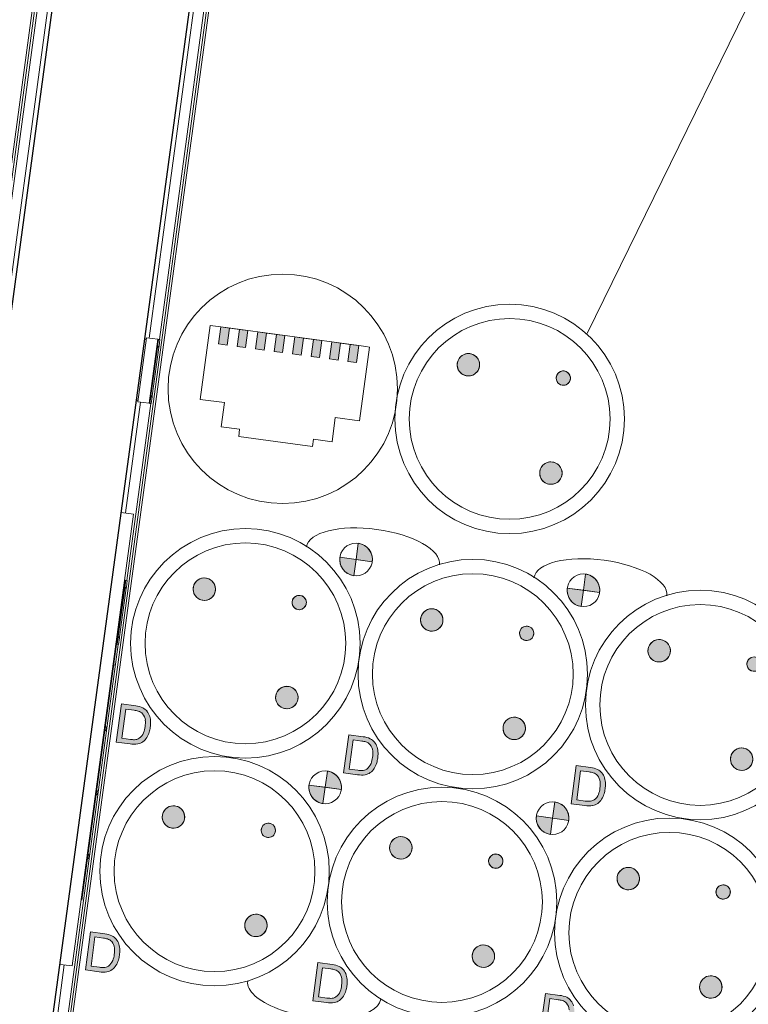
# Model space of a CAD drawing. Header units: millimetres. Extents: x -2845 to 74565, y -36590 to 13748.
# Tile 35 of 53: x 49202 to 49710, y -26512 to -25826. Entities that reach past the tile are written whole.
import ezdxf

# ---------------------------------------------------------------- set-up
doc = ezdxf.new("R2010")
doc.units = ezdxf.units.MM
for name, color, linetype, lineweight in [('A-DETL-GENF', 7, 'Continuous', 18), ('A-FLOR-HRAL', 7, 'Continuous', 18), ('A-WALL', 7, 'Continuous', 25), ('CABLES', 7, 'Continuous', 18), ('INSTAL ELECTRIQUE', 7, 'Continuous', 18)]:
    doc.layers.add(name, color=color, linetype=linetype, lineweight=lineweight)

# ---------------------------------------------------------------- blocks, each defined once
blk = doc.blocks.new('Garde-corps - Garde-corps-509925-2021_015_1111_DCE_1_50_N0 FINI_CFO_PCN')
at = {"layer": 'A-FLOR-HRAL'}
for p, q in [((-3877.39, -26047.83), (-3606.78, -24050.43)), ((-4428.55, -30182.04), (-3599.18, -24060.41)), ((-3870.33, -26048.78), (-3600.67, -24058.45)), ((-4426.69, -30180.62), (-3597.76, -24062.27)), ((-3871.06, -26054.22), (-3870.96, -26053.44)), ((-3893.9, -26169.71), (-3883.43, -26092.42)), ((-3893.08, -26216.75), (-3876.37, -26093.38)), ((-3875.74, -26088.72), (-3875.63, -26087.93)), ((-3893.82, -26222.19), (-3893.71, -26221.41)), ((-3898.49, -26256.68), (-3898.39, -26255.9)), ((-4000.49, -27009.51), (-3899.12, -26261.34)), ((-4001.31, -26962.47), (-3936.59, -26484.83))]:
    blk.add_line(p, q, dxfattribs=at)
blk = doc.blocks.new('Garde-corps - Garde-corps-510088-2021_015_1111_DCE_1_50_N0 FINI_CFO_PCN')
at = {"layer": 'A-FLOR-HRAL'}
for p, q in [((-3706.86, -24036.87), (-4031.18, -26430.64)), ((-3718.7, -24045.89), (-4547.63, -30164.24)), ((-3716.84, -24044.47), (-4546.21, -30166.1)), ((-3714.88, -24042.98), (-4038.24, -26429.69))]:
    blk.add_line(p, q, dxfattribs=at)
blk = doc.blocks.new('B02_ARC_rvt-1-2021_015_1111_DCE_1_50_N0 FINI_CFO_PCN')
at = {"layer": 'A-WALL'}
for p, q in [((-3701.81, -24021.9), (-4536.04, -30179.45)), ((-4441.9, -30192.2), (-3607.67, -24034.66))]:
    blk.add_line(p, q, dxfattribs=at)
at = {"layer": 'A-FLOR-HRAL', "lineweight": 18}
for name in ['Garde-corps - Garde-corps-510088-2021_015_1111_DCE_1_50_N0 FINI_CFO_PCN', 'Garde-corps - Garde-corps-509925-2021_015_1111_DCE_1_50_N0 FINI_CFO_PCN']:
    blk.add_blockref(name, (0, 0), dxfattribs=at)
blk = doc.blocks.new('603_10POSTES_CLS_PUI_LEGRAND - 6X PC2P_T_45__A_D _ 2X PC2P_T_45__A _ 2X RJ45-6728498-2021_015_1111_DCE_1_50_N0 FINI_CFO_PCN')
at = {"layer": 'A-DETL-GENF'}
h = blk.add_hatch(color=256, dxfattribs=at)
h.paths.add_polyline_path([(-160.35, -30.44), (-158.96, -34.86), (-156.28, -37.71), (-152.57, -39.46), (-147.06, -40.16), (-141.55, -39.46), (-137.84, -37.71), (-135.16, -34.86), (-133.8, -30.64), (-133.64, -28.11), (-133.64, -18), (-160.46, -18), (-160.46, -27.7)])
h.paths.add_polyline_path([(-157.12, -30.34), (-157.31, -27.52), (-157.31, -21.55), (-136.81, -21.55), (-137.25, -31.51), (-138.47, -33.56), (-141.1, -35.51), (-144.84, -36.42), (-149.28, -36.42), (-153.02, -35.51), (-155.65, -33.56), (-156.87, -31.51)])
h = blk.add_hatch(color=256, dxfattribs=at)
h.paths.add_polyline_path([(-0.04, -30.44), (1.35, -34.86), (4.03, -37.71), (7.74, -39.46), (13.25, -40.16), (18.77, -39.46), (22.47, -37.71), (25.15, -34.86), (26.51, -30.64), (26.67, -28.11), (26.67, -18), (-0.15, -18), (-0.15, -27.7)])
h.paths.add_polyline_path([(3.19, -30.34), (3, -27.52), (3, -21.55), (23.5, -21.55), (23.06, -31.51), (21.84, -33.56), (19.21, -35.51), (15.47, -36.42), (11.03, -36.42), (7.29, -35.51), (4.66, -33.56), (3.44, -31.51)])
for points in [[(-54.4, -64.55), (-53.35, -68.46), (-52.11, -70.09), (-48.6, -72.11), (-46.57, -72.38), (-42.66, -71.33), (-41.04, -70.09), (-39.02, -66.58), (-38.75, -64.55), (-39.8, -60.64), (-42.66, -57.78), (-46.57, -56.73), (-48.6, -57), (-52.11, -59.02), (-53.35, -60.64)], [(105.91, -64.55), (106.96, -68.46), (108.2, -70.09), (111.71, -72.11), (113.74, -72.38), (117.65, -71.33), (119.27, -70.09), (121.29, -66.58), (121.56, -64.55), (120.51, -60.64), (117.65, -57.78), (113.74, -56.73), (111.71, -57), (108.2, -59.02), (106.96, -60.64)], [(-121.55, -131.71), (-121.28, -133.73), (-119.26, -137.24), (-115.75, -139.26), (-113.73, -139.53), (-109.82, -138.48), (-106.95, -135.62), (-105.9, -131.71), (-106.95, -127.79), (-108.2, -126.17), (-111.7, -124.15), (-115.75, -124.15), (-119.26, -126.17), (-121.28, -129.68)], [(-51.92, -131.36), (-51.25, -133.86), (-49.42, -135.69), (-46.92, -136.36), (-43.38, -134.9), (-41.92, -131.36), (-43.38, -127.83), (-45.62, -126.53), (-49.42, -127.03), (-51.25, -128.86)], [(38.76, -131.71), (39.03, -133.73), (41.05, -137.24), (44.56, -139.26), (46.58, -139.53), (50.5, -138.48), (53.36, -135.62), (54.41, -131.71), (53.36, -127.79), (52.12, -126.17), (48.61, -124.15), (44.56, -124.15), (41.05, -126.17), (39.03, -129.68)], [(108.39, -131.36), (109.06, -133.86), (110.89, -135.69), (113.39, -136.36), (116.93, -134.9), (118.39, -131.36), (116.93, -127.83), (114.69, -126.53), (110.89, -127.03), (109.06, -128.86)], [(-23.27, -166.6), (-11.87, -166.6), (-11.87, -155.2), (-14.82, -155.58), (-17.57, -156.72), (-19.93, -158.54), (-21.74, -160.9), (-22.88, -163.65)], [(137.05, -166.6), (148.44, -166.6), (148.44, -155.2), (145.49, -155.58), (142.74, -156.72), (140.38, -158.54), (138.57, -160.9), (137.43, -163.65)], [(-11.87, -178), (-8.92, -177.61), (-6.16, -176.47), (-3.8, -174.66), (-1.99, -172.3), (-0.85, -169.55), (-0.46, -166.6), (-11.87, -166.6)], [(148.44, -178), (151.4, -177.61), (154.15, -176.47), (156.51, -174.66), (158.52, -171.82), (159.46, -169.55), (159.85, -166.6), (148.44, -166.6), (148.44, -173)], [(-54.4, -224.55), (-53.35, -228.46), (-52.11, -230.09), (-48.6, -232.11), (-46.57, -232.38), (-42.66, -231.33), (-41.04, -230.09), (-39.02, -226.58), (-38.75, -224.55), (-39.8, -220.64), (-42.66, -217.78), (-46.57, -216.73), (-48.6, -217), (-52.11, -219.02), (-53.35, -220.64)], [(105.91, -224.55), (106.96, -228.46), (108.2, -230.09), (111.71, -232.11), (113.74, -232.38), (117.65, -231.33), (119.27, -230.09), (121.29, -226.58), (121.56, -224.55), (120.51, -220.64), (117.65, -217.78), (113.74, -216.73), (111.71, -217), (108.2, -219.02), (106.96, -220.64)], [(-121.55, -291.71), (-121.28, -293.73), (-119.26, -297.24), (-115.75, -299.26), (-113.73, -299.53), (-109.82, -298.48), (-106.95, -295.62), (-105.9, -291.71), (-106.95, -287.79), (-108.2, -286.17), (-111.7, -284.15), (-115.75, -284.15), (-119.26, -286.17), (-121.28, -289.68)], [(-51.92, -291.36), (-51.25, -293.86), (-49.42, -295.69), (-46.92, -296.36), (-43.38, -294.9), (-41.92, -291.36), (-43.38, -287.83), (-45.62, -286.53), (-49.42, -287.03), (-51.25, -288.86)], [(38.76, -291.71), (39.03, -293.73), (41.05, -297.24), (44.56, -299.26), (46.58, -299.53), (50.5, -298.48), (53.36, -295.62), (54.41, -291.71), (53.36, -287.79), (52.12, -286.17), (48.61, -284.15), (44.56, -284.15), (41.05, -286.17), (39.03, -289.68)], [(108.39, -291.36), (109.06, -293.86), (110.89, -295.69), (113.39, -296.36), (116.93, -294.9), (118.39, -291.36), (116.93, -287.83), (114.69, -286.53), (110.89, -287.03), (109.06, -288.86)], [(-23.27, -326.6), (-11.87, -326.6), (-11.87, -315.2), (-14.82, -315.58), (-17.57, -316.72), (-19.93, -318.54), (-21.74, -320.9), (-22.88, -323.65)], [(137.05, -326.6), (148.44, -326.6), (148.44, -315.2), (145.49, -315.58), (142.74, -316.72), (140.38, -318.54), (138.57, -320.9), (137.43, -323.65)], [(-11.87, -338), (-8.92, -337.61), (-6.16, -336.47), (-3.8, -334.66), (-1.99, -332.3), (-0.85, -329.55), (-0.46, -326.6), (-11.87, -326.6)], [(148.44, -338), (151.4, -337.61), (154.15, -336.47), (156.51, -334.66), (158.32, -332.3), (159.46, -329.55), (159.85, -326.6), (148.44, -326.6)], [(-54.4, -384.55), (-53.35, -388.46), (-52.11, -390.09), (-48.6, -392.11), (-46.57, -392.38), (-42.66, -391.33), (-41.04, -390.09), (-39.02, -386.58), (-38.75, -384.55), (-39.8, -380.64), (-42.66, -377.78), (-46.57, -376.73), (-48.6, -377), (-52.11, -379.02), (-53.35, -380.64)], [(105.91, -384.55), (106.96, -388.46), (108.2, -390.09), (111.71, -392.11), (113.74, -392.38), (117.65, -391.33), (119.27, -390.09), (121.29, -386.58), (121.56, -384.55), (120.51, -380.64), (117.65, -377.78), (113.74, -376.73), (111.71, -377), (108.2, -379.02), (106.96, -380.64)], [(-121.55, -451.71), (-121.28, -453.73), (-119.26, -457.24), (-115.75, -459.26), (-113.73, -459.53), (-109.82, -458.48), (-106.95, -455.62), (-105.9, -451.71), (-106.95, -447.79), (-108.2, -446.17), (-111.7, -444.15), (-115.75, -444.15), (-119.26, -446.17), (-121.28, -449.68)], [(38.76, -451.71), (39.03, -453.73), (41.05, -457.24), (44.56, -459.26), (46.58, -459.53), (50.5, -458.48), (53.36, -455.62), (54.41, -451.71), (53.36, -447.79), (52.12, -446.17), (48.61, -444.15), (44.56, -444.15), (41.05, -446.17), (39.03, -449.68)], [(-51.92, -451.36), (-51.25, -453.86), (-49.42, -455.69), (-46.92, -456.36), (-43.38, -454.9), (-41.92, -451.36), (-43.38, -447.83), (-45.62, -446.53), (-49.42, -447.03), (-51.25, -448.86)], [(108.39, -451.36), (109.06, -453.86), (110.89, -455.69), (113.39, -456.36), (116.93, -454.9), (118.39, -451.36), (116.93, -447.83), (114.69, -446.53), (110.89, -447.03), (109.06, -448.86)]]:
    blk.add_hatch(color=256, dxfattribs=at).paths.add_polyline_path(points)
h = blk.add_hatch(color=256, dxfattribs=at)
h.paths.add_polyline_path([(-160.35, -190.44), (-158.96, -194.86), (-156.28, -197.71), (-152.57, -199.46), (-147.06, -200.16), (-141.55, -199.46), (-137.84, -197.71), (-135.16, -194.86), (-133.8, -190.64), (-133.64, -188.11), (-133.64, -178), (-160.46, -178), (-160.46, -187.7)])
h.paths.add_polyline_path([(-157.12, -190.34), (-157.31, -187.52), (-157.31, -181.55), (-136.81, -181.55), (-137.25, -191.51), (-138.47, -193.56), (-141.1, -195.51), (-144.84, -196.42), (-149.28, -196.42), (-153.02, -195.51), (-155.65, -193.56), (-156.87, -191.51)])
h = blk.add_hatch(color=256, dxfattribs=at)
h.paths.add_polyline_path([(-0.04, -190.44), (1.35, -194.86), (4.03, -197.71), (7.74, -199.46), (13.25, -200.16), (18.77, -199.46), (22.47, -197.71), (25.15, -194.86), (26.51, -190.64), (26.67, -187.26), (26.67, -178), (-0.15, -178), (-0.04, -190.39)])
h.paths.add_polyline_path([(3.19, -190.34), (3, -187.52), (3, -181.55), (23.5, -181.55), (23.06, -191.51), (21.84, -193.56), (19.21, -195.51), (15.47, -196.42), (11.03, -196.42), (7.29, -195.51), (4.66, -193.56), (3.44, -191.51)])
h = blk.add_hatch(color=256, dxfattribs=at)
h.paths.add_polyline_path([(-160.35, -350.44), (-158.96, -354.86), (-156.28, -357.71), (-152.57, -359.46), (-147.06, -360.16), (-141.55, -359.46), (-137.84, -357.71), (-135.16, -354.86), (-133.8, -350.64), (-133.64, -348.11), (-133.64, -338), (-160.46, -338), (-160.46, -347.7)])
h.paths.add_polyline_path([(-157.12, -350.34), (-157.31, -347.52), (-157.31, -341.55), (-136.81, -341.55), (-137.25, -351.51), (-138.47, -353.56), (-141.1, -355.51), (-144.84, -356.42), (-149.28, -356.42), (-153.02, -355.51), (-155.65, -353.56), (-156.87, -351.51)])
h = blk.add_hatch(color=256, dxfattribs=at)
h.paths.add_polyline_path([(-0.04, -350.44), (1.35, -354.86), (4.03, -357.71), (7.74, -359.46), (13.25, -360.16), (18.77, -359.46), (22.47, -357.71), (25.15, -354.86), (26.51, -350.64), (26.67, -348.11), (26.67, -338), (-0.15, -338), (-0.15, -347.7)])
h.paths.add_polyline_path([(3.19, -350.34), (3, -347.52), (3, -341.55), (23.5, -341.55), (23.06, -351.51), (21.84, -353.56), (19.21, -355.51), (15.47, -356.42), (11.03, -356.42), (7.29, -355.51), (4.66, -353.56), (3.44, -351.51)])
for p, q in [((-160.46, -18), (-160.46, -27.7)), ((-133.64, -18), (-160.46, -18)), ((-133.64, -28.11), (-133.64, -18)), ((-0.15, -18), (-0.15, -27.7)), ((26.67, -18), (-0.15, -18)), ((26.67, -28.11), (26.67, -18)), ((-157.31, -21.55), (-136.81, -21.55)), ((-157.31, -27.52), (-157.31, -21.55)), ((-136.81, -21.55), (-136.81, -27.52)), ((3, -21.55), (23.5, -21.55)), ((3, -27.52), (3, -21.55)), ((23.5, -21.55), (23.5, -27.52)), ((-11.87, -178), (-11.87, -155.19)), ((-11.87, -166.6), (-11.87, -155.2)), ((148.44, -178), (148.44, -155.19)), ((148.44, -166.6), (148.44, -155.2)), ((-23.27, -166.6), (-11.87, -166.6)), ((-0.46, -166.6), (-11.87, -166.6)), ((-11.87, -166.6), (-11.87, -178)), ((137.05, -166.6), (148.44, -166.6)), ((159.85, -166.6), (148.44, -166.6)), ((148.44, -166.6), (148.44, -178)), ((-160.46, -178), (-160.46, -187.7)), ((-133.64, -178), (-160.46, -178)), ((-133.64, -188.11), (-133.64, -178)), ((-0.15, -178), (-0.15, -187.7)), ((26.67, -178), (-0.15, -178)), ((26.67, -188.11), (26.67, -178)), ((-157.31, -181.55), (-136.81, -181.55)), ((-157.31, -187.52), (-157.31, -181.55)), ((-136.81, -181.55), (-136.81, -187.52)), ((3, -181.55), (23.5, -181.55)), ((3, -187.52), (3, -181.55)), ((23.5, -181.55), (23.5, -187.52)), ((-11.87, -338), (-11.87, -315.19)), ((-11.87, -326.6), (-11.87, -315.2)), ((148.44, -338), (148.44, -315.19)), ((148.44, -326.6), (148.44, -315.2)), ((-23.27, -326.6), (-11.87, -326.6)), ((-0.46, -326.6), (-11.87, -326.6)), ((-11.87, -326.6), (-11.87, -338)), ((137.05, -326.6), (148.44, -326.6)), ((159.85, -326.6), (148.44, -326.6)), ((148.44, -326.6), (148.44, -338)), ((-133.64, -338), (-160.46, -338)), ((-157.31, -341.55), (-136.81, -341.55)), ((-136.81, -341.55), (-136.81, -347.52)), ((-133.64, -348.11), (-133.64, -338)), ((-0.15, -338), (-0.15, -347.7)), ((26.67, -338), (-0.15, -338)), ((3, -341.55), (23.5, -341.55)), ((3, -347.52), (3, -341.55)), ((23.5, -341.55), (23.5, -347.52)), ((26.67, -348.11), (26.67, -338))]:
    blk.add_line(p, q, dxfattribs=at)
for centre, radius in [((-80.15, -98), 80), ((80.16, -98), 80), ((-80.15, -98), 70), ((80.16, -98), 70), ((-46.57, -64.55), 7.82), ((113.74, -64.55), 7.82), ((-113.73, -131.71), 7.82), ((-46.92, -131.36), 5), ((46.58, -131.71), 7.82), ((113.39, -131.36), 5), ((-11.87, -166.6), 11.4), ((148.44, -166.6), 11.4), ((-80.15, -258), 80), ((80.16, -258), 80), ((-80.15, -258), 70), ((80.16, -258), 70), ((-46.57, -224.55), 7.82), ((113.74, -224.55), 7.82), ((-113.73, -291.71), 7.82), ((-46.92, -291.36), 5), ((46.58, -291.71), 7.82), ((113.39, -291.36), 5), ((-11.87, -326.6), 11.4), ((148.44, -326.6), 11.4), ((-80.15, -418), 80), ((80.16, -418), 80), ((-80.15, -418), 70), ((80.16, -418), 70), ((-46.57, -384.55), 7.82), ((113.74, -384.55), 7.82), ((-113.73, -451.71), 7.82), ((46.58, -451.71), 7.82), ((-46.92, -451.36), 5), ((113.39, -451.36), 5)]:
    blk.add_circle(centre, radius, dxfattribs=at)
for centre, radius, start, end in [((-144.51, -28.41), 15.97, 177.45922, 197.13267), ((-151.69, -30.42), 8.52, 198.44327, 224.39986), ((-137.74, -27.65), 19.57, 179.61776, 187.89761), ((-151.57, -29.75), 5.59, 186.11153, 223.01632), ((-149.5, -28.01), 8.29, 222.03694, 256.25499), ((-144.62, -28.01), 8.29, 283.74501, 317.96306), ((-142.55, -29.75), 5.59, 316.98368, 353.88847), ((-156.38, -27.65), 19.57, 352.10239, 0.38224), ((-142.43, -30.42), 8.52, 315.60014, 341.55673), ((-149.61, -28.41), 15.97, 342.86733, 1.05339), ((15.81, -28.41), 15.97, 177.45922, 197.13267), ((8.62, -30.42), 8.52, 198.44327, 224.39986), ((22.57, -27.65), 19.57, 179.61776, 187.89761), ((8.75, -29.75), 5.59, 186.11153, 223.01632), ((10.81, -28.01), 8.29, 222.03694, 256.25499), ((15.69, -28.01), 8.29, 283.74501, 317.96306), ((17.76, -29.75), 5.59, 316.98368, 353.88847), ((3.93, -27.65), 19.57, 352.10239, 0.38224), ((17.88, -30.42), 8.52, 315.60014, 341.55673), ((10.7, -28.41), 15.97, 342.86733, 1.05339), ((-150.42, -29.6), 10, 222.66184, 245.65017), ((-147.95, -24.22), 15.93, 245.52813, 260.68689), ((-147.44, -18.37), 18.14, 257.16704, 271.19003), ((-147.36, -18.47), 21.69, 261.60098, 270.77949), ((-146.68, -18.37), 18.14, 268.80997, 282.83296), ((-146.76, -18.47), 21.69, 269.22051, 278.39902), ((-146.17, -24.22), 15.93, 279.31311, 294.47187), ((-143.7, -29.6), 10, 294.34983, 317.33816), ((9.89, -29.6), 10, 222.66184, 245.65017), ((12.37, -24.22), 15.93, 245.52813, 260.68689), ((12.87, -18.37), 18.14, 257.16704, 271.19003), ((12.96, -18.47), 21.69, 261.60098, 270.77949), ((13.63, -18.37), 18.14, 268.80997, 282.83296), ((13.55, -18.47), 21.69, 269.22051, 278.39902), ((14.14, -24.22), 15.93, 279.31311, 294.47187), ((16.61, -29.6), 10, 294.34983, 317.33816), ((-46.57, -64.55), 7.82, 45, 225), ((-46.57, -64.55), 7.82, 225, 45), ((113.74, -64.55), 7.82, 45, 225), ((113.74, -64.55), 7.82, 225, 45), ((-113.73, -131.71), 7.82, 45, 225), ((-113.73, -131.71), 7.82, 225, 45), ((-46.92, -131.36), 5, 45, 225), ((-46.92, -131.36), 5, 225, 45), ((46.58, -131.71), 7.82, 45, 225), ((46.58, -131.71), 7.82, 225, 45), ((113.39, -131.36), 5, 45, 225), ((113.39, -131.36), 5, 225, 45), ((-11.87, -166.6), 11.4, 90, 180), ((148.44, -166.6), 11.4, 90, 180), ((-11.87, -166.6), 11.4, 270, 0), ((148.44, -166.6), 11.4, 270, 0), ((-144.51, -188.41), 15.97, 177.45922, 197.13267), ((-137.74, -187.65), 19.57, 179.61776, 187.89761), ((-151.57, -189.75), 5.59, 186.11153, 223.01632), ((-142.55, -189.75), 5.59, 316.98368, 353.88847), ((-156.38, -187.65), 19.57, 352.10239, 0.38224), ((-149.61, -188.41), 15.97, 342.86733, 1.05339), ((15.81, -188.41), 15.97, 177.45922, 197.13267), ((22.57, -187.65), 19.57, 179.61776, 187.89761), ((8.75, -189.75), 5.59, 186.11153, 223.01632), ((17.76, -189.75), 5.59, 316.98368, 353.88847), ((3.93, -187.65), 19.57, 352.10239, 0.38224), ((10.7, -188.41), 15.97, 342.86733, 1.05339), ((-151.69, -190.42), 8.52, 198.44327, 224.39986), ((-150.42, -189.6), 10, 222.66184, 245.65017), ((-149.5, -188.01), 8.29, 222.03694, 256.25499), ((-147.95, -184.22), 15.93, 245.52813, 260.68689), ((-147.44, -178.37), 18.14, 257.16704, 271.19003), ((-146.68, -178.37), 18.14, 268.80997, 282.83296), ((-146.17, -184.22), 15.93, 279.31311, 294.47187), ((-144.62, -188.01), 8.29, 283.74501, 317.96306), ((-143.7, -189.6), 10, 294.34983, 317.33816), ((-142.43, -190.42), 8.52, 315.60014, 341.55673), ((8.62, -190.42), 8.52, 198.44327, 224.39986), ((9.89, -189.6), 10, 222.66184, 245.65017), ((10.81, -188.01), 8.29, 222.03694, 256.25499), ((12.37, -184.22), 15.93, 245.52813, 260.68689), ((12.87, -178.37), 18.14, 257.16704, 271.19003), ((13.63, -178.37), 18.14, 268.80997, 282.83296), ((14.14, -184.22), 15.93, 279.31311, 294.47187), ((15.69, -188.01), 8.29, 283.74501, 317.96306), ((16.61, -189.6), 10, 294.34983, 317.33816), ((17.88, -190.42), 8.52, 315.60014, 341.55673), ((-147.36, -178.47), 21.69, 261.60098, 270.77949), ((-146.76, -178.47), 21.69, 269.22051, 278.39902), ((12.96, -178.47), 21.69, 261.60098, 270.77949), ((13.55, -178.47), 21.69, 269.22051, 278.39902), ((-46.57, -224.55), 7.82, 45, 225), ((-46.57, -224.55), 7.82, 225, 45), ((113.74, -224.55), 7.82, 45, 225), ((113.74, -224.55), 7.82, 225, 45), ((-113.73, -291.71), 7.82, 45, 225), ((-113.73, -291.71), 7.82, 225, 45), ((-46.92, -291.36), 5, 45, 225), ((-46.92, -291.36), 5, 225, 45), ((46.58, -291.71), 7.82, 45, 225), ((46.58, -291.71), 7.82, 225, 45), ((113.39, -291.36), 5, 45, 225), ((113.39, -291.36), 5, 225, 45), ((-11.87, -326.6), 11.4, 90, 180), ((148.44, -326.6), 11.4, 90, 180), ((-11.87, -326.6), 11.4, 270, 0), ((148.44, -326.6), 11.4, 270, 0), ((-156.38, -347.65), 19.57, 352.10239, 0.38224), ((-149.61, -348.41), 15.97, 342.86733, 1.05339), ((15.81, -348.41), 15.97, 177.45922, 197.13267), ((22.57, -347.65), 19.57, 179.61776, 187.89761), ((3.93, -347.65), 19.57, 352.10239, 0.38224), ((10.7, -348.41), 15.97, 342.86733, 1.05339), ((-144.62, -348.01), 8.29, 283.74501, 317.96306), ((-143.7, -349.6), 10, 294.34983, 317.33816), ((-142.55, -349.75), 5.59, 316.98368, 353.88847), ((-142.43, -350.42), 8.52, 315.60014, 341.55673), ((8.62, -350.42), 8.52, 198.44327, 224.39986), ((9.89, -349.6), 10, 222.66184, 245.65017), ((8.75, -349.75), 5.59, 186.11153, 223.01632), ((10.81, -348.01), 8.29, 222.03694, 256.25499), ((12.87, -338.37), 18.14, 257.16704, 271.19003), ((13.63, -338.37), 18.14, 268.80997, 282.83296), ((15.69, -348.01), 8.29, 283.74501, 317.96306), ((16.61, -349.6), 10, 294.34983, 317.33816), ((17.76, -349.75), 5.59, 316.98368, 353.88847), ((17.88, -350.42), 8.52, 315.60014, 341.55673), ((12.37, -344.22), 15.93, 245.52813, 260.68689), ((12.96, -338.47), 21.69, 261.60098, 270.77949), ((13.55, -338.47), 21.69, 269.22051, 278.39902), ((14.14, -344.22), 15.93, 279.31311, 294.47187), ((-46.57, -384.55), 7.82, 45, 225), ((113.74, -384.55), 7.82, 45, 225), ((-46.57, -384.55), 7.82, 225, 45), ((113.74, -384.55), 7.82, 225, 45), ((-113.73, -451.71), 7.82, 45, 225), ((-113.73, -451.71), 7.82, 225, 45), ((46.58, -451.71), 7.82, 45, 225), ((46.58, -451.71), 7.82, 225, 45), ((-46.92, -451.36), 5, 45, 225), ((-46.92, -451.36), 5, 225, 45), ((113.39, -451.36), 5, 45, 225)]:
    blk.add_arc(centre, radius, start, end, dxfattribs=at)
at = {"layer": 'INSTAL ELECTRIQUE'}
for centre, start_param, end_param in [((-153.08, -178.01), 0, 3.141593), ((152.46, -178.01), 3.141593, 6.283185), ((152.46, -338.01), 3.141593, 6.283185)]:
    blk.add_ellipse(centre, major_axis=(0, 46.77), ratio=0.400501, start_param=start_param, end_param=end_param, dxfattribs=at)
blk = doc.blocks.new('Legrand_Mosaic_plaque_2x10_mod_blanc_078828L - Legrand_Mosaic_plaque_2x10_mod_blanc_078828L-4777335-2021_015_1111_DCE_1_50_N0 FINI_CFO_PCN')
at = {"layer": 'INSTAL ELECTRIQUE'}
for p, q in [((-4793.47, -17950.11), (-4756.49, -17634.27)), ((-4756.49, -17634.27), (-4764.93, -17633.28)), ((-4801.92, -17949.12), (-4793.47, -17950.11))]:
    blk.add_line(p, q, dxfattribs=at)
blk = doc.blocks.new('Legrand_Mosaic_prise_2P_T_FB_surface_à_détrompage_2_mod_rouge_077170L - Legrand_Mosaic_prise_2P_T_FB_surface_à_détrompage_2_mod_rouge_077170L-921805-2021_015_1111_DCE_1_50_N0 FINI_CFO_PCN')
at = {"layer": 'INSTAL ELECTRIQUE'}
blk.add_line((-4782.34, -17859.29), (-4787.57, -17903.98), dxfattribs=at)
at = {"layer": 'INSTAL ELECTRIQUE', "flags": 128}
for points in [[(-4783.03, -17873.74), (-4783.04, -17873.83), (-4783.05, -17873.91), (-4783.07, -17873.99), (-4783.09, -17874.07), (-4783.12, -17874.15), (-4783.14, -17874.23), (-4783.18, -17874.31), (-4783.21, -17874.39), (-4783.25, -17874.46), (-4783.29, -17874.54), (-4783.33, -17874.61), (-4783.38, -17874.68), (-4783.42, -17874.75), (-4783.48, -17874.81), (-4783.53, -17874.88), (-4783.59, -17874.94), (-4783.64, -17875), (-4783.71, -17875.06), (-4783.77, -17875.11), (-4783.83, -17875.16), (-4783.9, -17875.21), (-4783.97, -17875.26), (-4784.04, -17875.31), (-4784.12, -17875.35)], [(-4783.73, -17871.91), (-4783.67, -17871.97), (-4783.61, -17872.03), (-4783.55, -17872.09), (-4783.5, -17872.15), (-4783.45, -17872.22), (-4783.4, -17872.29), (-4783.35, -17872.36), (-4783.31, -17872.43), (-4783.26, -17872.5), (-4783.23, -17872.58), (-4783.19, -17872.65), (-4783.16, -17872.73), (-4783.13, -17872.81), (-4783.1, -17872.89), (-4783.08, -17872.97), (-4783.06, -17873.05), (-4783.04, -17873.13), (-4783.03, -17873.22), (-4783.02, -17873.3), (-4783.02, -17873.38), (-4783.01, -17873.47), (-4783.01, -17873.55), (-4783.02, -17873.64), (-4783.02, -17873.72), (-4783.03, -17873.74)]]:
    blk.add_lwpolyline(points, dxfattribs=at)
blk = doc.blocks.new('603_2POSTES_VERTICAUX_CLS_PUI_LEGRAND - PC 2P_T 230V _ RJ45_FTP CAT-6-V39-2021_015_1111_DCE_1_50_N0 FINI_CFO_PCN')
at = {"layer": 'A-DETL-GENF'}
for points in [[(25, -57.5), (37, -57.5), (37, -51.5), (25, -51.5)], [(25, -70.5), (37, -70.5), (37, -64.5), (25, -64.5), (25, -70.05)], [(25, -83.5), (37, -83.5), (37, -77.5), (25, -77.5)], [(25, -96.5), (37, -96.5), (37, -90.5), (25, -90.5)], [(25, -109.5), (37, -109.5), (37, -103.5), (25, -103.5)], [(25, -122.5), (37, -122.5), (37, -116.5), (25, -116.5)], [(25, -135.5), (37, -135.5), (37, -129.5), (25, -129.5)], [(25, -148.5), (37, -148.5), (37, -142.5), (25, -142.5)]]:
    blk.add_hatch(color=256, dxfattribs=at).paths.add_polyline_path(points)
h = blk.add_hatch(color=256, dxfattribs=at)
h.paths.add_polyline_path([(-40.69, -295.16), (-38.67, -298.67), (-35.16, -300.69), (-31.11, -300.69), (-29.22, -299.91), (-26.36, -297.05), (-25.31, -293.14), (-25.58, -291.11), (-27.6, -287.6), (-31.11, -285.58), (-35.16, -285.58), (-37.05, -286.36), (-39.91, -289.22), (-40.96, -293.14)])
h.paths.add_polyline_path([(29.34, -295.29), (32.38, -297.62), (34.97, -297.62), (37.21, -296.33), (38.67, -292.79), (37.21, -289.26), (34.97, -287.96), (32.38, -287.96), (29.34, -290.29), (28.84, -291.5)])
h.paths.add_polyline_path([(26.46, -228.01), (28.48, -231.52), (31.99, -233.54), (36.04, -233.54), (39.55, -231.52), (41.57, -228.01), (41.57, -223.96), (39.55, -220.45), (36.04, -218.43), (31.99, -218.43), (30.1, -219.21), (27.24, -222.07), (26.19, -225.98)])
for p, q in [((37, -44), (-15, -44)), ((-15, -44), (-15, -61)), ((37, -51.5), (37, -44)), ((37, -51.5), (25, -51.5)), ((25, -51.5), (25, -57.5)), ((37, -51.5), (25, -51.5)), ((25, -51.5), (25, -57.5)), ((37, -57.5), (37, -51.5)), ((37, -148.5), (37, -51.5)), ((-15, -61), (-32, -61)), ((-32, -61), (-32, -74)), ((25, -57.5), (37, -57.5)), ((37, -57.5), (25, -57.5)), ((37, -57.5), (37, -64.5)), ((37, -64.5), (25, -64.5)), ((25, -64.5), (25, -70.5)), ((37, -64.5), (25, -64.5)), ((25, -64.5), (25, -70.5)), ((37, -70.5), (37, -64.5)), ((-32, -74), (-37, -74)), ((-37, -74), (-37, -100)), ((25, -70.5), (37, -70.5)), ((37, -70.5), (25, -70.5)), ((37, -70.5), (37, -77.5)), ((37, -77.5), (25, -77.5)), ((25, -77.5), (25, -83.5)), ((37, -77.5), (25, -77.5)), ((25, -77.5), (25, -83.5)), ((37, -83.5), (37, -77.5)), ((25, -83.5), (37, -83.5)), ((37, -83.5), (25, -83.5)), ((37, -83.5), (37, -90.5)), ((37, -90.5), (25, -90.5)), ((25, -90.5), (25, -96.5)), ((37, -90.5), (25, -90.5)), ((25, -90.5), (25, -96.5)), ((37, -96.5), (37, -90.5)), ((-37, -126), (-37, -100)), ((25, -96.5), (37, -96.5)), ((37, -96.5), (25, -96.5)), ((37, -96.5), (37, -103.5)), ((37, -103.5), (25, -103.5)), ((25, -103.5), (25, -109.5)), ((37, -103.5), (25, -103.5)), ((25, -109.5), (25, -103.5)), ((25, -109.5), (37, -109.5)), ((37, -109.5), (25, -109.5)), ((37, -109.5), (37, -103.5)), ((37, -109.5), (37, -116.5)), ((37, -116.5), (25, -116.5)), ((25, -116.5), (25, -122.5)), ((37, -116.5), (25, -116.5)), ((25, -122.5), (25, -116.5)), ((37, -122.5), (37, -116.5)), ((25, -122.5), (37, -122.5)), ((37, -122.5), (25, -122.5)), ((37, -122.5), (37, -129.5)), ((-32, -126), (-37, -126)), ((-32, -139), (-32, -126)), ((37, -129.5), (25, -129.5)), ((25, -129.5), (25, -135.5)), ((37, -129.5), (25, -129.5)), ((25, -135.5), (25, -129.5)), ((37, -135.5), (37, -129.5)), ((25, -135.5), (37, -135.5)), ((37, -135.5), (25, -135.5)), ((37, -135.5), (37, -142.5)), ((-15, -139), (-32, -139)), ((-15, -156), (-15, -139)), ((37, -142.5), (25, -142.5)), ((25, -142.5), (25, -148.5)), ((37, -142.5), (25, -142.5)), ((25, -148.5), (25, -142.5)), ((37, -148.5), (37, -142.5)), ((25, -148.5), (37, -148.5)), ((37, -148.5), (25, -148.5)), ((37, -148.5), (37, -153.5)), ((37, -156), (-15, -156)), ((37, -153.5), (37, -156))]:
    blk.add_line(p, q, dxfattribs=at)
for centre, radius in [((0, -100), 80), ((0.44, -259.56), 80), ((0.44, -259.56), 70), ((34.02, -225.98), 7.82), ((-33.14, -293.14), 7.82), ((33.67, -292.79), 5)]:
    blk.add_circle(centre, radius, dxfattribs=at)
for centre, radius, start, end in [((34.02, -225.98), 7.82, 90, 270), ((34.02, -225.98), 7.82, 270, 90), ((-33.14, -293.14), 7.82, 90, 270), ((-33.14, -293.14), 7.82, 270, 90), ((33.67, -292.79), 5, 90, 270), ((33.67, -292.79), 5, 270, 90)]:
    blk.add_arc(centre, radius, start, end, dxfattribs=at)
blk = doc.blocks.new('Legrand_Mosaic_prise_RJ45_cat_6_FTP_2_mod_blanc_076565 - Legrand_Mosaic_prise_RJ45_cat_6_FTP_2_mod_blanc_076565-V37-2021_015_1111_DCE_1_50_N0 FINI_CFO_PCN')
at = {"layer": 'INSTAL ELECTRIQUE'}
for p, q in [((-4043.16, -26474.43), (-4037.12, -26429.84)), ((-4039.24, -26434.3), (-4038.61, -26429.64)), ((-4037.62, -26429.77), (-4038.61, -26429.64)), ((-4037.62, -26429.77), (-4038.25, -26434.43)), ((-4037.12, -26429.84), (-4029.19, -26430.91)), ((-4043.91, -26468.79), (-4039.34, -26435.08)), ((-4038.35, -26435.21), (-4042.92, -26468.92)), ((-4039.24, -26434.3), (-4039.34, -26435.08)), ((-4039.34, -26435.08), (-4039.24, -26434.3)), ((-4038.35, -26435.21), (-4039.34, -26435.08)), ((-4039.24, -26434.3), (-4038.25, -26434.43)), ((-4038.25, -26434.43), (-4038.35, -26435.21)), ((-4038.35, -26435.21), (-4038.25, -26434.43)), ((-4029.19, -26430.91), (-4035.23, -26475.51)), ((-4028.34, -26432.04), (-4029.33, -26431.9)), ((-4044.65, -26474.23), (-4044.02, -26469.57)), ((-4043.91, -26468.79), (-4044.02, -26469.57)), ((-4044.02, -26469.57), (-4043.91, -26468.79)), ((-4043.03, -26469.71), (-4044.02, -26469.57)), ((-4042.92, -26468.92), (-4043.91, -26468.79)), ((-4043.03, -26469.71), (-4043.66, -26474.36)), ((-4042.92, -26468.92), (-4043.03, -26469.71)), ((-4043.03, -26469.71), (-4042.92, -26468.92)), ((-4043.66, -26474.36), (-4044.65, -26474.23)), ((-4035.23, -26475.51), (-4043.16, -26474.43)), ((-4034.11, -26474.65), (-4035.1, -26474.51))]:
    blk.add_line(p, q, dxfattribs=at)
blk = doc.blocks.new('Legrand_Mosaic_link_prise_2P_T_FB_surface_2_mod_blanc_077145L - Legrand_Mosaic_link_prise_2P_T_FB_surface_2_mod_blanc_077145L-V38-2021_015_1111_DCE_1_50_N0 FINI_CFO_PCN')
at = {"layer": 'INSTAL ELECTRIQUE', "flags": 128}
for points in [[(-4041.38, -26460.87), (-4041.4, -26460.79), (-4041.42, -26460.71), (-4041.43, -26460.62), (-4041.44, -26460.54), (-4041.44, -26460.46), (-4041.44, -26460.37), (-4041.44, -26460.29), (-4041.43, -26460.2), (-4041.43, -26460.12), (-4041.42, -26460.1)], [(-4041.42, -26460.1), (-4041.41, -26460.02), (-4041.39, -26459.93), (-4041.37, -26459.85), (-4041.35, -26459.77), (-4041.32, -26459.69), (-4041.3, -26459.61), (-4041.26, -26459.53), (-4041.23, -26459.46)]]:
    blk.add_lwpolyline(points, dxfattribs=at)
blk = doc.blocks.new('Legrand_Mosaic_link_prise_2P_T_FB_surface_2_mod_blanc_077145L - Legrand_Mosaic_link_prise_2P_T_FB_surface_2_mod_blanc_077145L-V42-2021_015_1111_DCE_1_50_N0 FINI_CFO_PCN')
at = {"layer": 'INSTAL ELECTRIQUE'}
blk.add_line((-4766.63, -17725.2), (-4771.87, -17769.9), dxfattribs=at)
at = {"layer": 'INSTAL ELECTRIQUE', "flags": 128}
for points in [[(-4768.17, -17738.79), (-4768.15, -17738.88), (-4768.13, -17738.96), (-4768.12, -17739.04), (-4768.11, -17739.12), (-4768.1, -17739.21), (-4768.1, -17739.29), (-4768.1, -17739.38), (-4768.1, -17739.46), (-4768.11, -17739.54), (-4768.11, -17739.57)], [(-4768.11, -17739.57), (-4768.12, -17739.65), (-4768.14, -17739.73), (-4768.16, -17739.81), (-4768.18, -17739.9), (-4768.2, -17739.98), (-4768.23, -17740.06), (-4768.26, -17740.13), (-4768.3, -17740.21), (-4768.33, -17740.29)]]:
    blk.add_lwpolyline(points, dxfattribs=at)
blk = doc.blocks.new('Legrand_Mosaic_prise_RJ45_cat_6_FTP_2_mod_blanc_076565 - Legrand_Mosaic_prise_RJ45_cat_6_FTP_2_mod_blanc_076565-V43-2021_015_1111_DCE_1_50_N0 FINI_CFO_PCN')
at = {"layer": 'INSTAL ELECTRIQUE'}
for p, q in [((-4761.4, -17680.51), (-4766.63, -17725.2)), ((-4761.45, -17685.24), (-4760.9, -17680.57)), ((-4760.9, -17680.57), (-4759.91, -17680.68)), ((-4759.91, -17680.68), (-4760.46, -17685.35)), ((-4765.5, -17719.81), (-4761.54, -17686.02)), ((-4760.55, -17686.14), (-4764.5, -17719.93)), ((-4761.54, -17686.02), (-4761.45, -17685.24)), ((-4761.45, -17685.24), (-4761.54, -17686.02)), ((-4761.54, -17686.02), (-4760.55, -17686.14)), ((-4761.45, -17685.24), (-4760.46, -17685.35)), ((-4760.55, -17686.14), (-4760.46, -17685.35)), ((-4760.46, -17685.35), (-4760.55, -17686.14)), ((-4766.14, -17725.26), (-4765.59, -17720.59)), ((-4766.14, -17725.26), (-4765.14, -17725.38)), ((-4765.59, -17720.59), (-4765.5, -17719.81)), ((-4765.5, -17719.81), (-4765.59, -17720.59)), ((-4764.6, -17720.71), (-4765.59, -17720.59)), ((-4765.5, -17719.81), (-4764.5, -17719.93)), ((-4764.6, -17720.71), (-4765.14, -17725.38)), ((-4764.6, -17720.71), (-4764.5, -17719.93)), ((-4764.5, -17719.93), (-4764.6, -17720.71))]:
    blk.add_line(p, q, dxfattribs=at)
blk = doc.blocks.new('Legrand_Mosaic_prise_2P_T_FB_surface_à_détrompage_2_mod_rouge_077170L - Legrand_Mosaic_prise_2P_T_FB_surface_à_détrompage_2_mod_rouge_077170L-V44-2021_015_1111_DCE_1_50_N0 FINI_CFO_PCN')
at = {"layer": 'INSTAL ELECTRIQUE', "flags": 128}
for points in [[(-4783.03, -17873.74), (-4783.04, -17873.83), (-4783.05, -17873.91), (-4783.07, -17873.99), (-4783.09, -17874.07), (-4783.12, -17874.15), (-4783.14, -17874.23), (-4783.18, -17874.31), (-4783.21, -17874.39), (-4783.25, -17874.46), (-4783.29, -17874.54), (-4783.33, -17874.61), (-4783.38, -17874.68), (-4783.42, -17874.75), (-4783.48, -17874.81), (-4783.53, -17874.88), (-4783.59, -17874.94), (-4783.64, -17875), (-4783.71, -17875.06), (-4783.77, -17875.11)], [(-4783.4, -17872.29), (-4783.35, -17872.36), (-4783.31, -17872.43), (-4783.26, -17872.5), (-4783.23, -17872.58), (-4783.19, -17872.65), (-4783.16, -17872.73), (-4783.13, -17872.81), (-4783.1, -17872.89), (-4783.08, -17872.97), (-4783.06, -17873.05), (-4783.04, -17873.13), (-4783.03, -17873.22), (-4783.02, -17873.3), (-4783.02, -17873.38), (-4783.01, -17873.47), (-4783.01, -17873.55), (-4783.02, -17873.64), (-4783.02, -17873.72), (-4783.03, -17873.74)]]:
    blk.add_lwpolyline(points, dxfattribs=at)
blk = doc.blocks.new('Legrand_Mosaic_link_prise_2P_T_FB_surface_2_mod_blanc_077145L - Legrand_Mosaic_link_prise_2P_T_FB_surface_2_mod_blanc_077145L-V45-2021_015_1111_DCE_1_50_N0 FINI_CFO_PCN')
at = {"layer": 'INSTAL ELECTRIQUE', "flags": 128}
for points in [[(-4768.17, -17738.79), (-4768.15, -17738.88), (-4768.13, -17738.96), (-4768.12, -17739.04), (-4768.11, -17739.12), (-4768.1, -17739.21), (-4768.1, -17739.29), (-4768.1, -17739.38), (-4768.1, -17739.46), (-4768.11, -17739.54), (-4768.11, -17739.57)], [(-4768.11, -17739.57), (-4768.12, -17739.65), (-4768.14, -17739.73), (-4768.16, -17739.81), (-4768.18, -17739.9), (-4768.2, -17739.98), (-4768.23, -17740.06), (-4768.26, -17740.13), (-4768.3, -17740.21), (-4768.33, -17740.29)]]:
    blk.add_lwpolyline(points, dxfattribs=at)
blk = doc.blocks.new('Legrand_Mosaic_prise_RJ45_cat_6_FTP_2_mod_blanc_076565 - Legrand_Mosaic_prise_RJ45_cat_6_FTP_2_mod_blanc_076565-V46-2021_015_1111_DCE_1_50_N0 FINI_CFO_PCN')
at = {"layer": 'INSTAL ELECTRIQUE'}
for p, q in [((-4761.54, -17686.02), (-4761.45, -17685.24)), ((-4761.45, -17685.24), (-4761.54, -17686.02)), ((-4760.55, -17686.14), (-4760.46, -17685.35)), ((-4760.46, -17685.35), (-4760.55, -17686.14)), ((-4765.59, -17720.59), (-4765.5, -17719.81)), ((-4765.5, -17719.81), (-4765.59, -17720.59)), ((-4764.6, -17720.71), (-4764.5, -17719.93)), ((-4764.5, -17719.93), (-4764.6, -17720.71))]:
    blk.add_line(p, q, dxfattribs=at)
blk = doc.blocks.new('B02_ELE_rvt-1-2021_015_1111_DCE_1_50_N0 FINI_CFO_PCN')
at = {"layer": 'CABLES', "flags": 128}
blk.add_lwpolyline([(-2641.47, -25806.48), (-3409.17, -25712.04), (-3572.09, -26044.5)], dxfattribs=at)
at = {"layer": 'INSTAL ELECTRIQUE', "color": 253, "lineweight": 18, "true_color": 0xaaaaaa}
for name, p, rotation in [('603_2POSTES_VERTICAUX_CLS_PUI_LEGRAND - PC 2P_T 230V _ RJ45_FTP CAT-6-V39-2021_015_1111_DCE_1_50_N0 FINI_CFO_PCN', (-3883.38, -26069.72), 82.28441947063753), ('Legrand_Mosaic_prise_RJ45_cat_6_FTP_2_mod_blanc_076565 - Legrand_Mosaic_prise_RJ45_cat_6_FTP_2_mod_blanc_076565-V37-2021_015_1111_DCE_1_50_N0 FINI_CFO_PCN', (-7914.6, -52523.06), 180), ('Legrand_Mosaic_link_prise_2P_T_FB_surface_2_mod_blanc_077145L - Legrand_Mosaic_link_prise_2P_T_FB_surface_2_mod_blanc_077145L-V38-2021_015_1111_DCE_1_50_N0 FINI_CFO_PCN', (-7914.6, -52523.06), 180), ('603_10POSTES_CLS_PUI_LEGRAND - 6X PC2P_T_45__A_D _ 2X PC2P_T_45__A _ 2X RJ45-6728498-2021_015_1111_DCE_1_50_N0 FINI_CFO_PCN', (-3918.22, -26326.87), 82.28441947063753), ('Legrand_Mosaic_plaque_2x10_mod_blanc_078828L - Legrand_Mosaic_plaque_2x10_mod_blanc_078828L-4777335-2021_015_1111_DCE_1_50_N0 FINI_CFO_PCN', (1186.15, -8625.08), 358.9638301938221), ('Legrand_Mosaic_prise_RJ45_cat_6_FTP_2_mod_blanc_076565 - Legrand_Mosaic_prise_RJ45_cat_6_FTP_2_mod_blanc_076565-V43-2021_015_1111_DCE_1_50_N0 FINI_CFO_PCN', (1186.15, -8625.08), 358.9638301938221), ('Legrand_Mosaic_prise_RJ45_cat_6_FTP_2_mod_blanc_076565 - Legrand_Mosaic_prise_RJ45_cat_6_FTP_2_mod_blanc_076565-V46-2021_015_1111_DCE_1_50_N0 FINI_CFO_PCN', (1186.15, -8625.08), 358.9638301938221), ('Legrand_Mosaic_link_prise_2P_T_FB_surface_2_mod_blanc_077145L - Legrand_Mosaic_link_prise_2P_T_FB_surface_2_mod_blanc_077145L-V42-2021_015_1111_DCE_1_50_N0 FINI_CFO_PCN', (1186.15, -8625.08), 358.9638301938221), ('Legrand_Mosaic_link_prise_2P_T_FB_surface_2_mod_blanc_077145L - Legrand_Mosaic_link_prise_2P_T_FB_surface_2_mod_blanc_077145L-V45-2021_015_1111_DCE_1_50_N0 FINI_CFO_PCN', (1186.15, -8625.08), 358.9638301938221), ('Legrand_Mosaic_prise_2P_T_FB_surface_à_détrompage_2_mod_rouge_077170L - Legrand_Mosaic_prise_2P_T_FB_surface_à_détrompage_2_mod_rouge_077170L-921805-2021_015_1111_DCE_1_50_N0 FINI_CFO_PCN', (1198.23, -8535.9), 358.9638301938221), ('Legrand_Mosaic_prise_2P_T_FB_surface_à_détrompage_2_mod_rouge_077170L - Legrand_Mosaic_prise_2P_T_FB_surface_à_détrompage_2_mod_rouge_077170L-V44-2021_015_1111_DCE_1_50_N0 FINI_CFO_PCN', (1198.23, -8535.9), 358.9638301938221), ('Legrand_Mosaic_prise_2P_T_FB_surface_à_détrompage_2_mod_rouge_077170L - Legrand_Mosaic_prise_2P_T_FB_surface_à_détrompage_2_mod_rouge_077170L-921805-2021_015_1111_DCE_1_50_N0 FINI_CFO_PCN', (1192.19, -8580.49), 358.9638301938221), ('Legrand_Mosaic_prise_2P_T_FB_surface_à_détrompage_2_mod_rouge_077170L - Legrand_Mosaic_prise_2P_T_FB_surface_à_détrompage_2_mod_rouge_077170L-V44-2021_015_1111_DCE_1_50_N0 FINI_CFO_PCN', (1192.19, -8580.49), 358.9638301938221), ('Legrand_Mosaic_prise_2P_T_FB_surface_à_détrompage_2_mod_rouge_077170L - Legrand_Mosaic_prise_2P_T_FB_surface_à_détrompage_2_mod_rouge_077170L-921805-2021_015_1111_DCE_1_50_N0 FINI_CFO_PCN', (1186.15, -8625.08), 358.9638301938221), ('Legrand_Mosaic_prise_2P_T_FB_surface_à_détrompage_2_mod_rouge_077170L - Legrand_Mosaic_prise_2P_T_FB_surface_à_détrompage_2_mod_rouge_077170L-V44-2021_015_1111_DCE_1_50_N0 FINI_CFO_PCN', (1186.15, -8625.08), 358.9638301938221)]:
    blk.add_blockref(name, p, dxfattribs=dict(at, rotation=rotation))

msp = doc.modelspace()

# ---------------------------------------------------------------- block references
at = {"lineweight": 5}
for name in ['B02_ARC_rvt-1-2021_015_1111_DCE_1_50_N0 FINI_CFO_PCN', 'B02_ELE_rvt-1-2021_015_1111_DCE_1_50_N0 FINI_CFO_PCN']:
    msp.add_blockref(name, (53169.33, 0), dxfattribs=at)

doc.saveas('drawing.dxf')
